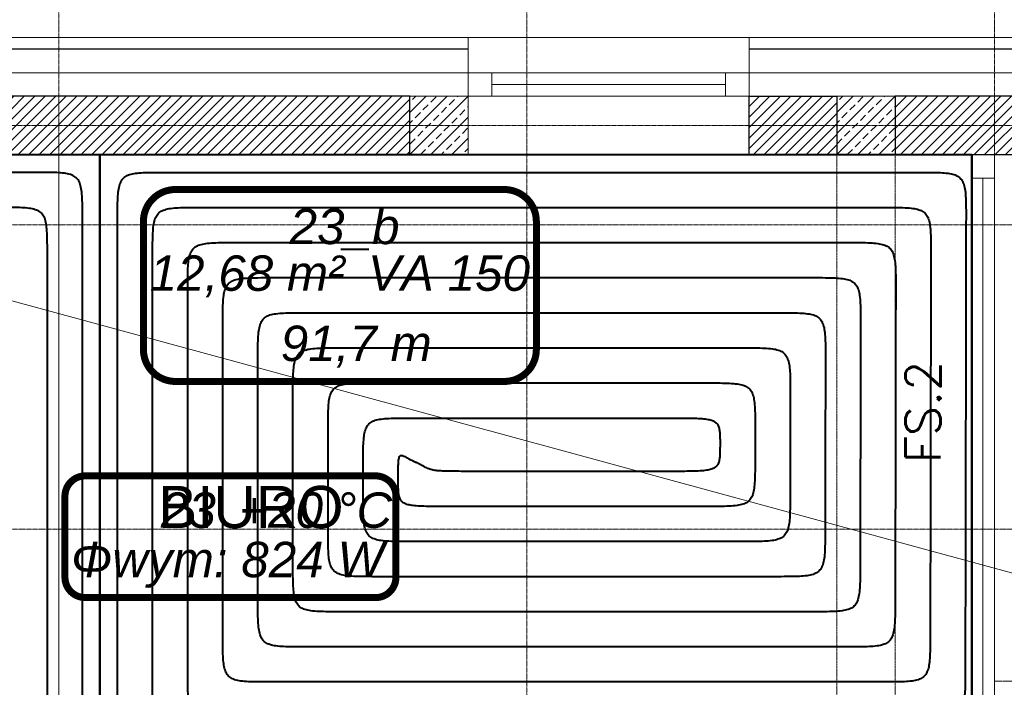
# Model space of a CAD drawing. Header units: millimetres. Extents: x 49908 to 79848, y -11883 to -3092.
# Tile 114 of 222: x 68274 to 68695, y -4494 to -4209. Entities that reach past the tile are written whole.
import ezdxf
from ezdxf.enums import TextEntityAlignment as Align
from ezdxf.lldxf.tags import DXFTag

# ---------------------------------------------------------------- set-up
doc = ezdxf.new("R2010")
doc.units = ezdxf.units.MM
for name, pattern in [('0.5_0.5', [10, 5, -5]), ('DASHDOT', [1, 0.5, -0.25, 0, -0.25]), ('DASHED', [19.05, 12.7, -6.35])]:
    doc.linetypes.add(name, pattern=pattern)
doc.layers.get('0').update_dxf_attribs({"color": 9, "lineweight": 9})
for name, color, linetype, lineweight in [('A - STOLARKA - ZESTAWIENIE', 9, 'Continuous', 9), ('A stolarka', 9, 'Continuous', 9), ('A wyp ruchome', 9, 'Continuous', 9), ('A_HATCH', 9, 'Continuous', 9), ('A_IZOLACJA', 9, 'ZIGZAG', 9), ('A_KONSTRUKCJA', 9, 'Continuous', 25), ('A_MUROWANE', 9, 'Continuous', 25), ('A_OSIE', 9, 'DASHDOT', 9), ('A_PRZERYW', 9, 'DASHED', 9), ('\x9dciany', 9, 'Continuous', 9)]:
    doc.layers.add(name, color=color, linetype=linetype, lineweight=lineweight)
doc.layers.add('IS_Ogrzewanie_płaszczyznowe', color=7, linetype='SOLID', true_color=0xac00e6)
doc.layers.add('IS_Ogrzewanie_płaszczyznowe_-_opis', color=7, linetype='SOLID', true_color=0xf000f0)
doc.layers.add('IS_Rys.pętli_o.p._Powrót', color=7, linetype='DASH', lineweight=13, true_color=0x4c9a5f)
doc.layers.add('IS_Rys.pętli_o.p._Zasilanie', color=7, linetype='SOLID', lineweight=13, true_color=0xff8c1a)
doc.layers.add('IS_Text_Konstrukcji', color=7, linetype='Continuous')
doc.styles.add('Arial CE', font='arial.ttf')
doc.styles.add('ROMANS', font='romanpl.shx', dxfattribs={"bigfont": 'romanbigpl.shx'})
tags = doc.linetypes.add('DASH', pattern=[15, 10, -5]).pattern_tags.tags
tags[6:7] = [DXFTag(74, 4), DXFTag(75, 0), DXFTag(340, '0'), DXFTag(46, 0.0), DXFTag(50, 0.0), DXFTag(44, 0.0), DXFTag(45, 0.0)]
tags[4:5] = [DXFTag(74, 4), DXFTag(75, 0), DXFTag(340, '0'), DXFTag(46, 0.0), DXFTag(50, 0.0), DXFTag(44, 0.0), DXFTag(45, 0.0)]
tags = doc.linetypes.add('SOLID', pattern=[10, 10, 0]).pattern_tags.tags
tags[6:7] = [DXFTag(74, 4), DXFTag(75, 0), DXFTag(340, '0'), DXFTag(46, 0.0), DXFTag(50, 0.0), DXFTag(44, 0.0), DXFTag(45, 0.0)]
tags[4:5] = [DXFTag(74, 4), DXFTag(75, 0), DXFTag(340, '0'), DXFTag(46, 0.0), DXFTag(50, 0.0), DXFTag(44, 0.0), DXFTag(45, 0.0)]
doc.linetypes.add('ZIGZAG', pattern='A,0.00254,-5.08,[131,ltypeshp.shx,S=5.08,R=0,X=-5.08,Y=0],-10.16,[131,ltypeshp.shx,S=5.08,R=180,X=5.08,Y=0],-5.08', length=20.32254)
pattern_1 = [(45, (16000, 0), (-2.24506403, 2.24506403), [])]

msp = doc.modelspace()

# ---------------------------------------------------------------- hatches: boundary and pattern name
at = {"lineweight": 5, "ltscale": 0.25}
h = msp.add_hatch(dxfattribs=at)
h.set_pattern_fill('ANSI33', color=256, style=0)
h.set_pattern_definition([(45, (68440.4694, -4266.6265), (-4.4901, 4.4901), []), (45, (68444.9595, -4266.6265), (-4.4901, 4.4901), [3.175, -1.5875])])
h.paths.add_polyline_path([(68440.47, -4241.63), (68440.47, -4266.63), (68465.47, -4266.63), (68465.47, -4241.63)])
h = msp.add_hatch(dxfattribs=at)
h.set_pattern_fill('ANSI33', color=256, style=0)
h.set_pattern_definition([(45, (68622.9694, -4266.6265), (-4.4901, 4.4901), []), (45, (68627.4595, -4266.6265), (-4.4901, 4.4901), [3.175, -1.5875])])
h.paths.add_polyline_path([(68622.97, -4241.63), (68622.97, -4266.63), (68647.97, -4266.63), (68647.97, -4241.63)])
at = {"layer": 'A_HATCH', "transparency": 33554687}
h = msp.add_hatch(dxfattribs=at)
h.set_pattern_fill('ANSI31', color=256, angle=360)
h.set_pattern_definition(pattern_1)
h.paths.add_polyline_path([(67730.47, -4266.63), (67865.47, -4266.63), (67865.47, -4241.63), (67705.47, -4241.63), (67705.47, -4486.63), (67730.47, -4486.63)])
h.paths.add_polyline_path([(68440.47, -4241.63), (67985.47, -4241.63), (67985.47, -4266.63), (68440.47, -4266.63)])
h.paths.add_polyline_path([(68835.47, -4266.63), (68835.47, -4241.63), (68647.97, -4241.63), (68647.97, -4266.63)])
h = msp.add_hatch(dxfattribs=at)
h.set_pattern_fill('ANSI31', color=256, angle=360)
h.set_pattern_definition(pattern_1)
h.paths.add_polyline_path([(68622.97, -4241.59), (68585.47, -4241.63), (68585.47, -4266.69), (68622.97, -4266.66)])

# ---------------------------------------------------------------- linework, layer by layer
for points in [[(68440.47, -4241.63), (68440.47, -4266.63), (68465.47, -4266.63), (68465.47, -4241.63)], [(68622.97, -4241.63), (68622.97, -4266.63), (68647.97, -4266.63), (68647.97, -4241.63)]]:
    msp.add_lwpolyline(points, close=True)
at = {"ltscale": 0.5}
msp.add_lwpolyline([(68585.47, -4266.63), (68465.47, -4266.63)], dxfattribs=at)
at = {"layer": 'A stolarka'}
for p, q in [((68465.47, -4231.63), (68585.47, -4231.63)), ((68475.47, -4236.63), (68575.47, -4236.63)), ((68465.47, -4241.63), (68585.47, -4241.63)), ((68680.47, -4506.63), (68680.47, -4266.63)), ((68690.47, -4506.63), (68690.47, -4266.63)), ((68685.47, -4506.63), (68685.47, -4276.63))]:
    msp.add_line(p, q, dxfattribs=at)
for points in [[(68475.47, -4241.63), (68475.47, -4231.63), (68465.47, -4231.63), (68465.47, -4241.63), (68475.47, -4241.63)], [(68585.47, -4241.63), (68585.47, -4231.63), (68575.47, -4231.63), (68575.47, -4241.63), (68585.47, -4241.63)], [(68690.47, -4276.63), (68690.47, -4266.63), (68680.47, -4266.63), (68680.47, -4276.63), (68690.47, -4276.63)]]:
    msp.add_lwpolyline(points, dxfattribs=at)
at = {"layer": 'A wyp ruchome', "linetype": '0.5_0.5', "ltscale": 0.03}
msp.add_line((69050.47, -4491.63), (68690.47, -4491.63), dxfattribs=at)
at = {"layer": 'A_IZOLACJA', "ltscale": 0.015}
for points in [[(68465.47, -4231.63), (67985.47, -4231.63)], [(69085.47, -4306.63), (69085.47, -4231.63), (68585.47, -4231.63)]]:
    msp.add_lwpolyline(points, dxfattribs=at)
at = {"layer": 'A_KONSTRUKCJA'}
for points in [[(68465.47, -4221.63), (67985.47, -4221.63)], [(69095.47, -4306.63), (69095.47, -4221.63), (68585.47, -4221.63)]]:
    msp.add_lwpolyline(points, dxfattribs=at)
at = {"layer": 'A_MUROWANE'}
msp.add_lwpolyline([(67985.47, -4241.63), (67985.47, -4266.63), (68440.47, -4266.63), (68440.47, -4241.63), (67985.47, -4241.63)], dxfattribs=at)
for points in [[(68622.97, -4266.69), (68585.47, -4266.69), (68585.47, -4241.63), (68622.97, -4241.63)], [(68647.97, -4266.63), (68835.47, -4266.63), (68835.47, -4241.63), (68647.97, -4241.63)]]:
    msp.add_lwpolyline(points, close=True, dxfattribs=at)
at = {"layer": 'A_OSIE', "ltscale": 0.3, "transparency": 33554559}
for p, q in [((68290.47, -7140.05), (68290.47, -3902.99)), ((68490.47, -7140.05), (68490.47, -3902.99)), ((68690.47, -7140.05), (68690.47, -3902.99)), ((67440.85, -4254.13), (70342.57, -4254.13)), ((70341.81, -4296.63), (67440.85, -4296.63)), ((70341.81, -4426.63), (67440.85, -4426.63))]:
    msp.add_line(p, q, dxfattribs=at)
at = {"layer": 'A_PRZERYW', "ltscale": 0.01}
for points in [[(68622.97, -4266.63), (68622.97, -4606.63)], [(68647.97, -4266.63), (68647.97, -4606.63)]]:
    msp.add_lwpolyline(points, dxfattribs=at)
at = {"layer": 'IS_Ogrzewanie_płaszczyznowe', "lineweight": 40}
for p, q in [((68308, -4266.7), (68042.42, -4266.7)), ((68308, -4266.7), (68308, -4606.65)), ((68680.94, -4266.7), (68308, -4266.7)), ((68308, -4606.65), (68308, -4266.7)), ((68680.94, -4606.65), (68680.94, -4266.7))]:
    msp.add_line(p, q, dxfattribs=at)
at = {"layer": 'IS_Ogrzewanie_płaszczyznowe_-_opis'}
msp.add_lwpolyline([(68340.23, -4363.55, 3, 3, 0), (68480.9, -4363.55, 3, 3, 0.414214), (68494.56, -4349.88, 3, 3, 0), (68494.56, -4295.21, 3, 3, 0.414214), (68480.9, -4281.55, 3, 3, 0), (68340.23, -4281.55, 3, 3, 0.414214), (68326.56, -4295.21, 3, 3, 0), (68326.56, -4349.88, 3, 3, 0.414214), (68340.23, -4363.55, 3, 3, 0)], format="xyseb", dxfattribs=at)
at = {"layer": 'IS_Rys.pętli_o.p._Powrót', "lineweight": 40}
for points, knots in [([(68280.5, -4274.2), (68278.87, -4274.2), (68272.75, -4274.2), (68259.94, -4274.2), (68240.48, -4274.2), (68216.27, -4274.2), (68189.22, -4274.2), (68161.21, -4274.2), (68134.16, -4274.2), (68109.95, -4274.2), (68090.49, -4274.2), (68077.68, -4274.2), (68071.56, -4274.2), (68069.92, -4274.2)], [0, 0, 0, 0, 0.049046, 0.183527, 0.384457, 0.632852, 0.909724, 1.19609, 1.472962, 1.721357, 1.922287, 2.056768, 2.105814, 2.105814, 2.105814, 2.105814]), ([(68300.5, -4294.2), (68300.5, -4292.54), (68300.51, -4289.52), (68300.43, -4285.42), (68300.19, -4282.11), (68299.68, -4279.48), (68298.77, -4277.42), (68297.28, -4275.94), (68295.22, -4275.02), (68292.6, -4274.52), (68289.29, -4274.27), (68285.18, -4274.2), (68282.16, -4274.2), (68280.5, -4274.2)], [0, 0, 0, 0, 0.0497373, 0.0904721, 0.1232039, 0.1491998, 0.1703704, 0.1897083, 0.2108788, 0.2368747, 0.2696065, 0.3103414, 0.3600787, 0.3600787, 0.3600787, 0.3600787]), ([(68330.5, -4309.2), (68330.5, -4307.54), (68330.5, -4304.52), (68330.58, -4300.42), (68330.82, -4297.11), (68331.33, -4294.48), (68332.24, -4292.42), (68333.73, -4290.94), (68335.79, -4290.02), (68338.41, -4289.52), (68341.72, -4289.27), (68345.83, -4289.2), (68348.85, -4289.2), (68350.5, -4289.2)], [0, 0, 0, 0, 0.0497373, 0.0904721, 0.1232039, 0.1491998, 0.1703704, 0.1897083, 0.2108788, 0.2368747, 0.2696065, 0.3103414, 0.3600787, 0.3600787, 0.3600787, 0.3600787]), ([(68350.5, -4289.2), (68352.78, -4289.2), (68361.28, -4289.2), (68379.1, -4289.2), (68406.15, -4289.2), (68439.8, -4289.2), (68477.41, -4289.2), (68516.34, -4289.2), (68553.95, -4289.2), (68587.6, -4289.2), (68614.65, -4289.2), (68632.47, -4289.2), (68640.97, -4289.2), (68643.25, -4289.2)], [0, 0, 0, 0, 0.068181, 0.255131, 0.534455, 0.879761, 1.264656, 1.662748, 2.047644, 2.39295, 2.672274, 2.859223, 2.927405, 2.927405, 2.927405, 2.927405]), ([(68643.25, -4289.2), (68644.9, -4289.2), (68647.92, -4289.2), (68652.03, -4289.27), (68655.33, -4289.52), (68657.96, -4290.02), (68660.01, -4290.94), (68661.5, -4292.42), (68662.41, -4294.48), (68662.91, -4297.11), (68663.15, -4300.42), (68663.22, -4304.52), (68663.21, -4307.54), (68663.21, -4309.2)], [0, 0, 0, 0, 0.049737, 0.0904701, 0.1231971, 0.1491839, 0.1703405, 0.189662, 0.2108187, 0.2368054, 0.2695325, 0.3102655, 0.3600025, 0.3600025, 0.3600025, 0.3600025]), ([(68300.5, -4531.97), (68300.5, -4530.12), (68300.5, -4523.22), (68300.5, -4508.75), (68300.5, -4486.77), (68300.5, -4459.44), (68300.5, -4428.89), (68300.5, -4397.27), (68300.5, -4366.73), (68300.5, -4339.39), (68300.5, -4317.42), (68300.5, -4302.95), (68300.5, -4296.04), (68300.5, -4294.2)], [0, 0, 0, 0, 0.055379, 0.207224, 0.434098, 0.714564, 1.027186, 1.350527, 1.663148, 1.943615, 2.170489, 2.322334, 2.377713, 2.377713, 2.377713, 2.377713]), ([(68330.5, -4501.97), (68330.5, -4500.47), (68330.5, -4494.87), (68330.5, -4483.14), (68330.5, -4465.33), (68330.5, -4443.17), (68330.5, -4418.4), (68330.5, -4392.77), (68330.5, -4368), (68330.5, -4345.84), (68330.5, -4328.03), (68330.5, -4316.29), (68330.5, -4310.69), (68330.5, -4309.2)], [0, 0, 0, 0, 0.044898, 0.168005, 0.351942, 0.579328, 0.832783, 1.094929, 1.348385, 1.575771, 1.759708, 1.882815, 1.927713, 1.927713, 1.927713, 1.927713]), ([(68663.21, -4309.2), (68663.21, -4310.46), (68663.2, -4315.19), (68663.18, -4325.1), (68663.16, -4340.14), (68663.13, -4358.85), (68663.09, -4379.76), (68663.06, -4401.41), (68663.02, -4422.32), (68662.99, -4441.03), (68662.96, -4456.07), (68662.95, -4465.98), (68662.94, -4470.71), (68662.94, -4471.97)], [0, 0, 0, 0, 0.037911, 0.14186, 0.297171, 0.489171, 0.703183, 0.924533, 1.138545, 1.330544, 1.485856, 1.589805, 1.627716, 1.627716, 1.627716, 1.627716]), ([(68360.5, -4339.2), (68360.5, -4337.54), (68360.5, -4334.52), (68360.58, -4330.42), (68360.82, -4327.11), (68361.33, -4324.48), (68362.24, -4322.42), (68363.73, -4320.94), (68365.79, -4320.02), (68368.41, -4319.52), (68371.72, -4319.27), (68375.83, -4319.2), (68378.85, -4319.2), (68380.5, -4319.2)], [0, 0, 0, 0, 0.0497373, 0.0904721, 0.1232039, 0.1491998, 0.1703704, 0.1897083, 0.2108788, 0.2368747, 0.2696065, 0.3103414, 0.3600787, 0.3600787, 0.3600787, 0.3600787]), ([(68380.5, -4319.2), (68382.31, -4319.2), (68389.07, -4319.2), (68403.23, -4319.2), (68424.74, -4319.2), (68451.48, -4319.2), (68481.38, -4319.2), (68512.32, -4319.2), (68542.22, -4319.2), (68568.96, -4319.2), (68590.47, -4319.2), (68604.63, -4319.2), (68611.39, -4319.2), (68613.19, -4319.2)], [0, 0, 0, 0, 0.054195, 0.202795, 0.424821, 0.699293, 1.005234, 1.321664, 1.627605, 1.902078, 2.124104, 2.272703, 2.326899, 2.326899, 2.326899, 2.326899]), ([(68613.19, -4319.2), (68614.85, -4319.2), (68617.87, -4319.2), (68621.97, -4319.27), (68625.28, -4319.52), (68627.91, -4320.02), (68629.96, -4320.94), (68631.45, -4322.42), (68632.36, -4324.48), (68632.86, -4327.11), (68633.1, -4330.42), (68633.17, -4334.52), (68633.16, -4337.54), (68633.16, -4339.2)], [0, 0, 0, 0, 0.049737, 0.0904701, 0.1231971, 0.1491839, 0.1703405, 0.189662, 0.2108187, 0.2368054, 0.2695325, 0.3102655, 0.3600025, 0.3600025, 0.3600025, 0.3600025]), ([(68360.5, -4471.97), (68360.5, -4470.94), (68360.5, -4467.08), (68360.5, -4459), (68360.5, -4446.73), (68360.5, -4431.47), (68360.5, -4414.41), (68360.5, -4396.75), (68360.5, -4379.7), (68360.5, -4364.43), (68360.5, -4352.17), (68360.5, -4344.09), (68360.5, -4340.23), (68360.5, -4339.2)], [0, 0, 0, 0, 0.030923, 0.115714, 0.2424, 0.399012, 0.57358, 0.754133, 0.928701, 1.085313, 1.211999, 1.296789, 1.327713, 1.327713, 1.327713, 1.327713]), ([(68633.16, -4339.2), (68633.16, -4340), (68633.15, -4342.98), (68633.14, -4349.24), (68633.13, -4358.73), (68633.11, -4370.55), (68633.09, -4383.75), (68633.06, -4397.42), (68633.04, -4410.62), (68633.02, -4422.43), (68633, -4431.93), (68632.99, -4438.19), (68632.99, -4441.17), (68632.99, -4441.97)], [0, 0, 0, 0, 0.023936, 0.089568, 0.187629, 0.308855, 0.443979, 0.583736, 0.71886, 0.840085, 0.938147, 1.003779, 1.027715, 1.027715, 1.027715, 1.027715]), ([(68390.5, -4369.2), (68390.5, -4367.54), (68390.5, -4364.52), (68390.58, -4360.42), (68390.82, -4357.11), (68391.33, -4354.48), (68392.24, -4352.42), (68393.73, -4350.94), (68395.79, -4350.02), (68398.41, -4349.52), (68401.72, -4349.27), (68405.83, -4349.2), (68408.85, -4349.2), (68410.5, -4349.2)], [0, 0, 0, 0, 0.0497373, 0.0904721, 0.1232039, 0.1491998, 0.1703704, 0.1897083, 0.2108788, 0.2368747, 0.2696065, 0.3103414, 0.3600787, 0.3600787, 0.3600787, 0.3600787]), ([(68410.5, -4349.2), (68411.85, -4349.2), (68416.86, -4349.2), (68427.37, -4349.2), (68443.32, -4349.2), (68463.17, -4349.2), (68485.35, -4349.2), (68508.3, -4349.2), (68530.48, -4349.2), (68550.33, -4349.2), (68566.28, -4349.2), (68576.79, -4349.2), (68581.8, -4349.2), (68583.14, -4349.2)], [0, 0, 0, 0, 0.040209, 0.150459, 0.315187, 0.518826, 0.745812, 0.980581, 1.207567, 1.411206, 1.575933, 1.686184, 1.726393, 1.726393, 1.726393, 1.726393]), ([(68583.14, -4349.2), (68584.8, -4349.2), (68587.82, -4349.2), (68591.92, -4349.27), (68595.23, -4349.52), (68597.86, -4350.02), (68599.91, -4350.94), (68601.4, -4352.42), (68602.31, -4354.48), (68602.81, -4357.11), (68603.05, -4360.42), (68603.12, -4364.52), (68603.11, -4367.54), (68603.11, -4369.2)], [0, 0, 0, 0, 0.049737, 0.0904701, 0.1231971, 0.1491839, 0.1703405, 0.189662, 0.2108187, 0.2368054, 0.2695325, 0.3102655, 0.3600025, 0.3600025, 0.3600025, 0.3600025]), ([(68390.5, -4441.97), (68390.5, -4441.4), (68390.5, -4439.29), (68390.5, -4434.86), (68390.5, -4428.14), (68390.5, -4419.77), (68390.5, -4410.42), (68390.5, -4400.74), (68390.5, -4391.4), (68390.5, -4383.03), (68390.5, -4376.31), (68390.5, -4371.88), (68390.5, -4369.76), (68390.5, -4369.2)], [0, 0, 0, 0, 0.016949, 0.063422, 0.1328582, 0.2186965, 0.3143763, 0.4133365, 0.5090162, 0.5948546, 0.6642908, 0.7107638, 0.7277128, 0.7277128, 0.7277128, 0.7277128]), ([(68603.11, -4369.2), (68603.11, -4369.53), (68603.11, -4370.77), (68603.1, -4373.37), (68603.1, -4377.33), (68603.09, -4382.24), (68603.08, -4387.74), (68603.07, -4393.43), (68603.06, -4398.92), (68603.05, -4403.84), (68603.05, -4407.79), (68603.04, -4410.39), (68603.04, -4411.64), (68603.04, -4411.97)], [0, 0, 0, 0, 0.0099618, 0.0372763, 0.0780875, 0.1285391, 0.184775, 0.2429389, 0.2991748, 0.3496264, 0.3904376, 0.4177521, 0.4277139, 0.4277139, 0.4277139, 0.4277139]), ([(68420.5, -4399.2), (68420.5, -4397.54), (68420.5, -4394.52), (68420.58, -4390.42), (68420.82, -4387.11), (68421.33, -4384.48), (68422.24, -4382.42), (68423.73, -4380.94), (68425.79, -4380.02), (68428.41, -4379.52), (68431.72, -4379.27), (68435.83, -4379.2), (68438.85, -4379.2), (68440.5, -4379.2)], [0, 0, 0, 0, 0.0497373, 0.0904721, 0.1232039, 0.1491998, 0.1703704, 0.1897083, 0.2108788, 0.2368747, 0.2696065, 0.3103414, 0.3600787, 0.3600787, 0.3600787, 0.3600787]), ([(68440.5, -4379.2), (68441.38, -4379.2), (68444.65, -4379.2), (68451.5, -4379.2), (68461.91, -4379.2), (68474.85, -4379.2), (68489.31, -4379.2), (68504.29, -4379.2), (68518.75, -4379.2), (68531.69, -4379.2), (68542.1, -4379.2), (68548.95, -4379.2), (68552.22, -4379.2), (68553.09, -4379.2)], [0, 0, 0, 0, 0.026223, 0.098124, 0.205553, 0.338358, 0.48639, 0.639497, 0.787528, 0.920334, 1.027763, 1.099664, 1.125887, 1.125887, 1.125887, 1.125887]), ([(68553.09, -4379.2), (68554.75, -4379.2), (68557.77, -4379.2), (68561.87, -4379.24), (68565.17, -4379.38), (68567.76, -4379.66), (68569.74, -4380.15), (68571.23, -4380.94), (68572.23, -4382.13), (68572.76, -4383.67), (68573.01, -4385.58), (68573.08, -4387.92), (68573.08, -4389.64), (68573.07, -4390.58)], [0, 0, 0, 0, 0.049737, 0.0904616, 0.1231064, 0.1486921, 0.1684675, 0.1841905, 0.1983928, 0.2138729, 0.232649, 0.255853, 0.2841676, 0.2841676, 0.2841676, 0.2841676]), ([(68573.07, -4390.58), (68573.07, -4391.53), (68573.07, -4393.24), (68572.99, -4395.59), (68572.74, -4397.49), (68572.2, -4399.04), (68571.2, -4400.23), (68569.71, -4401.02), (68567.72, -4401.5), (68565.13, -4401.79), (68561.83, -4401.93), (68557.73, -4401.97), (68554.71, -4401.97), (68553.06, -4401.97)], [0, 0, 0, 0, 0.0283151, 0.0515226, 0.0703083, 0.0858059, 0.1000317, 0.1157776, 0.13557, 0.1611662, 0.1938165, 0.2345431, 0.2842804, 0.2842804, 0.2842804, 0.2842804]), ([(68446.75, -4400.03), (68446.73, -4400.01), (68446.62, -4399.95), (68446.39, -4399.84), (68446.04, -4399.66), (68445.61, -4399.43), (68445.13, -4399.18), (68444.63, -4398.93), (68444.15, -4398.68), (68443.72, -4398.45), (68443.37, -4398.27), (68443.14, -4398.15), (68443.03, -4398.1), (68443, -4398.08)], [0, 0, 0, 0, 0.00098366, 0.00368079, 0.00771063, 0.01269239, 0.01824531, 0.02398862, 0.02954154, 0.0345233, 0.03855313, 0.04125027, 0.04223393, 0.04223393, 0.04223393, 0.04223393]), ([(68420.5, -4411.97), (68420.5, -4411.87), (68420.5, -4411.5), (68420.5, -4410.72), (68420.5, -4409.54), (68420.5, -4408.07), (68420.5, -4406.43), (68420.5, -4404.73), (68420.5, -4403.09), (68420.5, -4401.63), (68420.5, -4400.44), (68420.5, -4399.67), (68420.5, -4399.3), (68420.5, -4399.2)], [0, 0, 0, 0, 0.0029745, 0.0111305, 0.0233165, 0.038381, 0.0551727, 0.0725401, 0.0893318, 0.1043963, 0.1165823, 0.1247382, 0.1277128, 0.1277128, 0.1277128, 0.1277128]), ([(68470.5, -4401.97), (68468.85, -4401.97), (68465.82, -4401.97), (68461.7, -4401.96), (68458.35, -4401.94), (68455.67, -4401.89), (68453.55, -4401.81), (68451.89, -4401.68), (68450.57, -4401.5), (68449.5, -4401.25), (68448.56, -4400.92), (68447.67, -4400.5), (68447.07, -4400.19), (68446.75, -4400.03)], [0, 0, 0, 0, 0.0497652, 0.0906838, 0.1238274, 0.1502698, 0.1710908, 0.1873829, 0.2002612, 0.2108731, 0.2203848, 0.2299301, 0.2405667, 0.2405667, 0.2405667, 0.2405667]), ([(68553.06, -4401.97), (68552.41, -4401.97), (68550.02, -4401.97), (68544.99, -4401.97), (68537.36, -4401.97), (68527.87, -4401.97), (68517.27, -4401.97), (68506.29, -4401.97), (68495.69, -4401.97), (68486.2, -4401.97), (68478.57, -4401.97), (68473.54, -4401.97), (68471.15, -4401.97), (68470.5, -4401.97)], [0, 0, 0, 0, 0.0192266, 0.0719446, 0.1507116, 0.248085, 0.3566221, 0.4688806, 0.5774178, 0.6747911, 0.7535581, 0.8062761, 0.8255027, 0.8255027, 0.8255027, 0.8255027]), ([(68440.5, -4431.97), (68438.85, -4431.97), (68435.83, -4431.97), (68431.72, -4431.9), (68428.41, -4431.65), (68425.79, -4431.14), (68423.73, -4430.23), (68422.24, -4428.74), (68421.33, -4426.68), (68420.82, -4424.06), (68420.58, -4420.75), (68420.5, -4416.64), (68420.5, -4413.63), (68420.5, -4411.97)], [0, 0, 0, 0, 0.0497373, 0.0904721, 0.1232039, 0.1491998, 0.1703704, 0.1897083, 0.2108788, 0.2368747, 0.2696065, 0.3103414, 0.3600787, 0.3600787, 0.3600787, 0.3600787]), ([(68603.04, -4411.97), (68603.04, -4413.63), (68603.03, -4416.64), (68602.95, -4420.75), (68602.7, -4424.06), (68602.19, -4426.68), (68601.27, -4428.74), (68599.78, -4430.23), (68597.72, -4431.14), (68595.1, -4431.65), (68591.79, -4431.9), (68587.68, -4431.97), (68584.66, -4431.97), (68583, -4431.97)], [0, 0, 0, 0, 0.0497375, 0.0904741, 0.1232107, 0.1492158, 0.1704003, 0.1897544, 0.2109389, 0.236944, 0.2696806, 0.3104172, 0.3601547, 0.3601547, 0.3601547, 0.3601547]), ([(68583, -4431.97), (68581.9, -4431.97), (68577.76, -4431.97), (68569.09, -4431.97), (68555.92, -4431.97), (68539.54, -4431.97), (68521.23, -4431.97), (68502.28, -4431.97), (68483.97, -4431.97), (68467.59, -4431.97), (68454.42, -4431.97), (68445.75, -4431.97), (68441.61, -4431.97), (68440.5, -4431.97)], [0, 0, 0, 0, 0.033189, 0.124192, 0.260161, 0.428249, 0.615607, 0.80939, 0.996749, 1.164836, 1.300805, 1.391808, 1.424997, 1.424997, 1.424997, 1.424997]), ([(68410.5, -4461.97), (68408.85, -4461.97), (68405.83, -4461.97), (68401.72, -4461.9), (68398.41, -4461.65), (68395.79, -4461.14), (68393.73, -4460.23), (68392.24, -4458.74), (68391.33, -4456.68), (68390.82, -4454.06), (68390.58, -4450.75), (68390.5, -4446.64), (68390.5, -4443.63), (68390.5, -4441.97)], [0, 0, 0, 0, 0.0497373, 0.0904721, 0.1232039, 0.1491998, 0.1703704, 0.1897083, 0.2108788, 0.2368747, 0.2696065, 0.3103414, 0.3600787, 0.3600787, 0.3600787, 0.3600787]), ([(68632.99, -4441.97), (68632.98, -4443.63), (68632.98, -4446.64), (68632.9, -4450.75), (68632.65, -4454.06), (68632.14, -4456.68), (68631.22, -4458.74), (68629.73, -4460.23), (68627.67, -4461.14), (68625.05, -4461.65), (68621.73, -4461.9), (68617.63, -4461.97), (68614.61, -4461.97), (68612.95, -4461.97)], [0, 0, 0, 0, 0.0497375, 0.0904741, 0.1232107, 0.1492158, 0.1704003, 0.1897544, 0.2109389, 0.236944, 0.2696806, 0.3104172, 0.3601547, 0.3601547, 0.3601547, 0.3601547]), ([(68612.95, -4461.97), (68611.38, -4461.97), (68605.5, -4461.97), (68593.18, -4461.97), (68574.47, -4461.97), (68551.2, -4461.97), (68525.19, -4461.97), (68498.27, -4461.97), (68472.26, -4461.97), (68448.99, -4461.97), (68430.28, -4461.97), (68417.96, -4461.97), (68412.08, -4461.97), (68410.5, -4461.97)], [0, 0, 0, 0, 0.047152, 0.17644, 0.369611, 0.608412, 0.874593, 1.149899, 1.41608, 1.654882, 1.848053, 1.97734, 2.024492, 2.024492, 2.024492, 2.024492]), ([(68380.5, -4491.97), (68378.85, -4491.97), (68375.83, -4491.97), (68371.72, -4491.9), (68368.41, -4491.65), (68365.79, -4491.14), (68363.73, -4490.23), (68362.24, -4488.74), (68361.33, -4486.68), (68360.82, -4484.06), (68360.58, -4480.75), (68360.5, -4476.64), (68360.5, -4473.63), (68360.5, -4471.97)], [0, 0, 0, 0, 0.0497373, 0.0904721, 0.1232039, 0.1491998, 0.1703704, 0.1897083, 0.2108788, 0.2368747, 0.2696065, 0.3103414, 0.3600787, 0.3600787, 0.3600787, 0.3600787]), ([(68662.94, -4471.97), (68662.93, -4473.63), (68662.93, -4476.64), (68662.85, -4480.75), (68662.6, -4484.06), (68662.09, -4486.68), (68661.17, -4488.74), (68659.68, -4490.23), (68657.62, -4491.14), (68654.99, -4491.65), (68651.68, -4491.9), (68647.58, -4491.97), (68644.56, -4491.97), (68642.9, -4491.97)], [0, 0, 0, 0, 0.0497375, 0.0904741, 0.1232107, 0.1492158, 0.1704003, 0.1897544, 0.2109389, 0.236944, 0.2696806, 0.3104172, 0.3601547, 0.3601547, 0.3601547, 0.3601547]), ([(68642.9, -4491.97), (68640.87, -4491.97), (68633.24, -4491.97), (68617.27, -4491.97), (68593.03, -4491.97), (68562.86, -4491.97), (68529.15, -4491.97), (68494.26, -4491.97), (68460.55, -4491.97), (68430.38, -4491.97), (68406.13, -4491.97), (68390.16, -4491.97), (68382.54, -4491.97), (68380.5, -4491.97)], [0, 0, 0, 0, 0.061115, 0.228687, 0.47906, 0.788576, 1.133578, 1.490409, 1.835411, 2.144927, 2.3953, 2.562872, 2.623987, 2.623987, 2.623987, 2.623987])]:
    msp.add_open_spline(points, degree=3, knots=knots, dxfattribs=at)
at = {"layer": 'IS_Rys.pętli_o.p._Zasilanie', "lineweight": 40}
for points, knots in [([(68315.5, -4294.2), (68315.5, -4292.54), (68315.5, -4289.52), (68315.58, -4285.42), (68315.82, -4282.11), (68316.33, -4279.48), (68317.24, -4277.42), (68318.73, -4275.94), (68320.79, -4275.02), (68323.41, -4274.52), (68326.72, -4274.27), (68330.83, -4274.2), (68333.85, -4274.2), (68335.5, -4274.2)], [0, 0, 0, 0, 0.0497373, 0.0904721, 0.1232039, 0.1491998, 0.1703704, 0.1897083, 0.2108788, 0.2368747, 0.2696065, 0.3103414, 0.3600787, 0.3600787, 0.3600787, 0.3600787]), ([(68335.5, -4274.2), (68338.01, -4274.2), (68347.39, -4274.2), (68367.03, -4274.2), (68396.86, -4274.2), (68433.96, -4274.2), (68475.43, -4274.2), (68518.35, -4274.2), (68559.82, -4274.2), (68596.92, -4274.2), (68626.75, -4274.2), (68646.39, -4274.2), (68655.76, -4274.2), (68658.27, -4274.2)], [0, 0, 0, 0, 0.075175, 0.281299, 0.589272, 0.969995, 1.394368, 1.83329, 2.257663, 2.638386, 2.946359, 3.152483, 3.227658, 3.227658, 3.227658, 3.227658]), ([(68658.27, -4274.2), (68659.93, -4274.2), (68662.94, -4274.2), (68667.05, -4274.27), (68670.36, -4274.52), (68672.98, -4275.02), (68675.04, -4275.94), (68676.53, -4277.42), (68677.44, -4279.48), (68677.94, -4282.11), (68678.18, -4285.42), (68678.25, -4289.52), (68678.24, -4292.54), (68678.24, -4294.2)], [0, 0, 0, 0, 0.049737, 0.0904701, 0.1231971, 0.1491839, 0.1703405, 0.189662, 0.2108187, 0.2368054, 0.2695325, 0.3102655, 0.3600025, 0.3600025, 0.3600025, 0.3600025]), ([(68285.5, -4309.2), (68285.5, -4307.54), (68285.51, -4304.52), (68285.43, -4300.42), (68285.19, -4297.11), (68284.68, -4294.48), (68283.77, -4292.42), (68282.28, -4290.94), (68280.22, -4290.02), (68277.6, -4289.52), (68274.29, -4289.27), (68270.18, -4289.2), (68267.16, -4289.2), (68265.5, -4289.2)], [0, 0, 0, 0, 0.0497373, 0.0904721, 0.1232039, 0.1491998, 0.1703704, 0.1897083, 0.2108788, 0.2368747, 0.2696065, 0.3103414, 0.3600787, 0.3600787, 0.3600787, 0.3600787]), ([(68315.5, -4516.97), (68315.5, -4515.24), (68315.5, -4508.77), (68315.5, -4495.21), (68315.5, -4474.62), (68315.5, -4449.02), (68315.5, -4420.4), (68315.5, -4390.77), (68315.5, -4362.15), (68315.5, -4336.54), (68315.5, -4315.96), (68315.5, -4302.4), (68315.5, -4295.93), (68315.5, -4294.2)], [0, 0, 0, 0, 0.051885, 0.194151, 0.406712, 0.669485, 0.962385, 1.265327, 1.558227, 1.821, 2.033562, 2.175828, 2.227713, 2.227713, 2.227713, 2.227713]), ([(68678.24, -4294.2), (68678.23, -4295.69), (68678.22, -4301.29), (68678.21, -4313.03), (68678.18, -4330.84), (68678.14, -4353), (68678.1, -4377.77), (68678.05, -4403.4), (68678.01, -4428.17), (68677.97, -4450.33), (68677.94, -4468.14), (68677.92, -4479.87), (68677.91, -4485.47), (68677.91, -4486.97)], [0, 0, 0, 0, 0.044898, 0.168005, 0.351942, 0.579329, 0.832785, 1.094931, 1.348387, 1.575774, 1.759711, 1.882818, 1.927716, 1.927716, 1.927716, 1.927716]), ([(68345.5, -4324.2), (68345.5, -4322.54), (68345.5, -4319.52), (68345.58, -4315.42), (68345.82, -4312.11), (68346.33, -4309.48), (68347.24, -4307.42), (68348.73, -4305.94), (68350.79, -4305.02), (68353.41, -4304.52), (68356.72, -4304.27), (68360.83, -4304.2), (68363.85, -4304.2), (68365.5, -4304.2)], [0, 0, 0, 0, 0.0497373, 0.0904721, 0.1232039, 0.1491998, 0.1703704, 0.1897083, 0.2108788, 0.2368747, 0.2696065, 0.3103414, 0.3600787, 0.3600787, 0.3600787, 0.3600787]), ([(68365.5, -4304.2), (68367.54, -4304.2), (68375.18, -4304.2), (68391.16, -4304.2), (68415.44, -4304.2), (68445.64, -4304.2), (68479.39, -4304.2), (68514.33, -4304.2), (68548.08, -4304.2), (68578.28, -4304.2), (68602.56, -4304.2), (68618.55, -4304.2), (68626.18, -4304.2), (68628.22, -4304.2)], [0, 0, 0, 0, 0.061188, 0.228963, 0.479638, 0.789527, 1.134945, 1.492206, 1.837625, 2.147514, 2.398189, 2.565963, 2.627152, 2.627152, 2.627152, 2.627152]), ([(68628.22, -4304.2), (68629.88, -4304.2), (68632.89, -4304.2), (68637, -4304.27), (68640.31, -4304.52), (68642.93, -4305.02), (68644.99, -4305.94), (68646.48, -4307.42), (68647.39, -4309.48), (68647.89, -4312.11), (68648.13, -4315.42), (68648.2, -4319.52), (68648.19, -4322.54), (68648.19, -4324.2)], [0, 0, 0, 0, 0.049737, 0.0904701, 0.1231971, 0.1491839, 0.1703405, 0.189662, 0.2108187, 0.2368054, 0.2695325, 0.3102655, 0.3600025, 0.3600025, 0.3600025, 0.3600025]), ([(68285.5, -4547.11), (68285.5, -4545.26), (68285.5, -4538.35), (68285.5, -4523.87), (68285.5, -4501.88), (68285.5, -4474.54), (68285.5, -4443.97), (68285.5, -4412.33), (68285.5, -4381.77), (68285.5, -4354.42), (68285.5, -4332.43), (68285.5, -4317.96), (68285.5, -4311.04), (68285.5, -4309.2)], [0, 0, 0, 0, 0.055411, 0.207344, 0.43435, 0.714979, 1.027782, 1.35131, 1.664114, 1.944743, 2.171749, 2.323682, 2.379093, 2.379093, 2.379093, 2.379093]), ([(68345.5, -4486.97), (68345.5, -4485.71), (68345.5, -4480.98), (68345.5, -4471.07), (68345.5, -4456.03), (68345.5, -4437.32), (68345.5, -4416.41), (68345.5, -4394.76), (68345.5, -4373.85), (68345.5, -4355.14), (68345.5, -4340.1), (68345.5, -4330.19), (68345.5, -4325.46), (68345.5, -4324.2)], [0, 0, 0, 0, 0.037911, 0.141859, 0.297171, 0.48917, 0.703182, 0.924531, 1.138543, 1.330542, 1.485853, 1.589802, 1.627713, 1.627713, 1.627713, 1.627713]), ([(68648.19, -4324.2), (68648.18, -4325.23), (68648.18, -4329.09), (68648.16, -4337.17), (68648.14, -4349.43), (68648.12, -4364.7), (68648.09, -4381.75), (68648.06, -4399.41), (68648.03, -4416.47), (68648, -4431.73), (68647.98, -4444), (68647.97, -4452.08), (68647.96, -4455.94), (68647.96, -4456.97)], [0, 0, 0, 0, 0.030923, 0.115714, 0.2424, 0.399013, 0.573581, 0.754134, 0.928702, 1.085315, 1.212001, 1.296792, 1.327715, 1.327715, 1.327715, 1.327715]), ([(68375.5, -4354.2), (68375.5, -4352.54), (68375.5, -4349.52), (68375.58, -4345.42), (68375.82, -4342.11), (68376.33, -4339.48), (68377.24, -4337.42), (68378.73, -4335.94), (68380.79, -4335.02), (68383.41, -4334.52), (68386.72, -4334.27), (68390.83, -4334.2), (68393.85, -4334.2), (68395.5, -4334.2)], [0, 0, 0, 0, 0.0497373, 0.0904721, 0.1232039, 0.1491998, 0.1703704, 0.1897083, 0.2108788, 0.2368747, 0.2696065, 0.3103414, 0.3600787, 0.3600787, 0.3600787, 0.3600787]), ([(68395.5, -4334.2), (68397.08, -4334.2), (68402.97, -4334.2), (68415.3, -4334.2), (68434.03, -4334.2), (68457.32, -4334.2), (68483.36, -4334.2), (68510.31, -4334.2), (68536.35, -4334.2), (68559.65, -4334.2), (68578.37, -4334.2), (68590.71, -4334.2), (68596.6, -4334.2), (68598.17, -4334.2)], [0, 0, 0, 0, 0.047202, 0.176627, 0.370004, 0.60906, 0.875523, 1.151123, 1.417586, 1.656642, 1.850018, 1.979444, 2.026646, 2.026646, 2.026646, 2.026646]), ([(68598.17, -4334.2), (68599.83, -4334.2), (68602.84, -4334.2), (68606.95, -4334.27), (68610.26, -4334.52), (68612.88, -4335.02), (68614.94, -4335.94), (68616.43, -4337.42), (68617.34, -4339.48), (68617.84, -4342.11), (68618.08, -4345.42), (68618.15, -4349.52), (68618.14, -4352.54), (68618.14, -4354.2)], [0, 0, 0, 0, 0.049737, 0.0904701, 0.1231971, 0.1491839, 0.1703405, 0.189662, 0.2108187, 0.2368054, 0.2695325, 0.3102655, 0.3600025, 0.3600025, 0.3600025, 0.3600025]), ([(68375.5, -4456.97), (68375.5, -4456.17), (68375.5, -4453.19), (68375.5, -4446.93), (68375.5, -4437.43), (68375.5, -4425.62), (68375.5, -4412.42), (68375.5, -4398.75), (68375.5, -4385.55), (68375.5, -4373.73), (68375.5, -4364.24), (68375.5, -4357.98), (68375.5, -4355), (68375.5, -4354.2)], [0, 0, 0, 0, 0.023936, 0.089568, 0.187629, 0.308854, 0.443978, 0.583735, 0.718858, 0.840084, 0.938145, 1.003777, 1.027713, 1.027713, 1.027713, 1.027713]), ([(68618.14, -4354.2), (68618.13, -4354.76), (68618.13, -4356.88), (68618.12, -4361.31), (68618.11, -4368.03), (68618.1, -4376.4), (68618.08, -4385.74), (68618.07, -4395.42), (68618.05, -4404.77), (68618.04, -4413.14), (68618.02, -4419.86), (68618.02, -4424.29), (68618.01, -4426.4), (68618.01, -4426.97)], [0, 0, 0, 0, 0.016949, 0.0634221, 0.1328584, 0.218697, 0.314377, 0.4133374, 0.5090173, 0.5948559, 0.6642922, 0.7107653, 0.7277144, 0.7277144, 0.7277144, 0.7277144]), ([(68405.5, -4384.2), (68405.5, -4382.54), (68405.5, -4379.52), (68405.58, -4375.42), (68405.82, -4372.11), (68406.33, -4369.48), (68407.24, -4367.42), (68408.73, -4365.94), (68410.79, -4365.02), (68413.41, -4364.52), (68416.72, -4364.27), (68420.83, -4364.2), (68423.85, -4364.2), (68425.5, -4364.2)], [0, 0, 0, 0, 0.0497373, 0.0904721, 0.1232039, 0.1491998, 0.1703704, 0.1897083, 0.2108788, 0.2368747, 0.2696065, 0.3103414, 0.3600787, 0.3600787, 0.3600787, 0.3600787]), ([(68425.5, -4364.2), (68426.61, -4364.2), (68430.76, -4364.2), (68439.43, -4364.2), (68452.61, -4364.2), (68469.01, -4364.2), (68487.33, -4364.2), (68506.29, -4364.2), (68524.62, -4364.2), (68541.01, -4364.2), (68554.19, -4364.2), (68562.87, -4364.2), (68567.01, -4364.2), (68568.12, -4364.2)], [0, 0, 0, 0, 0.033216, 0.124292, 0.26037, 0.428592, 0.616101, 0.810039, 0.997548, 1.16577, 1.301848, 1.392924, 1.42614, 1.42614, 1.42614, 1.42614]), ([(68568.12, -4364.2), (68569.78, -4364.2), (68572.79, -4364.2), (68576.9, -4364.27), (68580.21, -4364.52), (68582.83, -4365.02), (68584.89, -4365.94), (68586.38, -4367.42), (68587.28, -4369.48), (68587.79, -4372.11), (68588.03, -4375.42), (68588.1, -4379.52), (68588.09, -4382.54), (68588.09, -4384.2)], [0, 0, 0, 0, 0.049737, 0.0904701, 0.1231971, 0.1491839, 0.1703405, 0.189662, 0.2108187, 0.2368054, 0.2695325, 0.3102655, 0.3600025, 0.3600025, 0.3600025, 0.3600025]), ([(68405.5, -4426.97), (68405.5, -4426.64), (68405.5, -4425.39), (68405.5, -4422.79), (68405.5, -4418.84), (68405.5, -4413.92), (68405.5, -4408.43), (68405.5, -4402.74), (68405.5, -4397.24), (68405.5, -4392.33), (68405.5, -4388.37), (68405.5, -4385.77), (68405.5, -4384.53), (68405.5, -4384.2)], [0, 0, 0, 0, 0.0099618, 0.0372762, 0.0780873, 0.1285388, 0.1847745, 0.2429383, 0.299174, 0.3496254, 0.3904365, 0.417751, 0.4277128, 0.4277128, 0.4277128, 0.4277128]), ([(68588.09, -4384.2), (68588.08, -4384.3), (68588.08, -4384.67), (68588.08, -4385.44), (68588.08, -4386.63), (68588.08, -4388.09), (68588.08, -4389.73), (68588.07, -4391.43), (68588.07, -4393.07), (68588.07, -4394.54), (68588.07, -4395.72), (68588.06, -4396.5), (68588.06, -4396.87), (68588.06, -4396.97)], [0, 0, 0, 0, 0.0029745, 0.0111306, 0.0233166, 0.0383812, 0.055173, 0.0725405, 0.0893323, 0.1043969, 0.1165829, 0.124739, 0.1277135, 0.1277135, 0.1277135, 0.1277135]), ([(68435.5, -4405.58), (68435.5, -4404.64), (68435.5, -4402.93), (68435.52, -4400.6), (68435.56, -4398.76), (68435.65, -4397.35), (68435.81, -4396.33), (68436.03, -4395.62), (68436.44, -4395.19), (68437.01, -4395.14), (68437.63, -4395.34), (68438.39, -4395.69), (68438.95, -4395.98), (68439.25, -4396.14)], [0, 0, 0, 0, 0.0282998, 0.0513804, 0.0696735, 0.083629, 0.0937494, 0.1006959, 0.1056072, 0.1104196, 0.1167249, 0.1250655, 0.1355294, 0.1355294, 0.1355294, 0.1355294]), ([(68439.25, -4396.14), (68439.28, -4396.16), (68439.39, -4396.21), (68439.62, -4396.33), (68439.97, -4396.51), (68440.4, -4396.73), (68440.88, -4396.98), (68441.38, -4397.24), (68441.86, -4397.49), (68442.29, -4397.71), (68442.64, -4397.89), (68442.87, -4398.01), (68442.98, -4398.07), (68443, -4398.08)], [0, 0, 0, 0, 0.00098366, 0.00368079, 0.00771063, 0.01269239, 0.01824531, 0.02398862, 0.02954154, 0.0345233, 0.03855313, 0.04125027, 0.04223393, 0.04223393, 0.04223393, 0.04223393]), ([(68588.06, -4396.97), (68588.06, -4398.63), (68588.06, -4401.64), (68587.97, -4405.75), (68587.72, -4409.06), (68587.21, -4411.68), (68586.3, -4413.74), (68584.81, -4415.23), (68582.75, -4416.14), (68580.12, -4416.65), (68576.81, -4416.9), (68572.7, -4416.97), (68569.69, -4416.97), (68568.03, -4416.97)], [0, 0, 0, 0, 0.0497375, 0.0904741, 0.1232107, 0.1492158, 0.1704003, 0.1897544, 0.2109389, 0.236944, 0.2696806, 0.3104172, 0.3601547, 0.3601547, 0.3601547, 0.3601547]), ([(68455.5, -4416.97), (68453.85, -4416.97), (68450.83, -4416.97), (68446.73, -4416.93), (68443.43, -4416.79), (68440.84, -4416.5), (68438.85, -4416.02), (68437.36, -4415.23), (68436.36, -4414.04), (68435.83, -4412.49), (68435.58, -4410.59), (68435.5, -4408.24), (68435.5, -4406.53), (68435.5, -4405.58)], [0, 0, 0, 0, 0.0497371, 0.0904628, 0.1231103, 0.1487012, 0.1684852, 0.1842196, 0.1984336, 0.2139225, 0.2327034, 0.2559091, 0.2842239, 0.2842239, 0.2842239, 0.2842239]), ([(68568.03, -4416.97), (68567.16, -4416.97), (68563.89, -4416.97), (68557.04, -4416.97), (68546.64, -4416.97), (68533.71, -4416.97), (68519.25, -4416.97), (68504.29, -4416.97), (68489.83, -4416.97), (68476.89, -4416.97), (68466.5, -4416.97), (68459.65, -4416.97), (68456.38, -4416.97), (68455.5, -4416.97)], [0, 0, 0, 0, 0.026208, 0.098068, 0.205436, 0.338167, 0.486115, 0.639135, 0.787083, 0.919814, 1.027182, 1.099042, 1.12525, 1.12525, 1.12525, 1.12525]), ([(68425.5, -4446.97), (68423.85, -4446.97), (68420.83, -4446.97), (68416.72, -4446.9), (68413.41, -4446.65), (68410.79, -4446.14), (68408.73, -4445.23), (68407.24, -4443.74), (68406.33, -4441.68), (68405.82, -4439.06), (68405.58, -4435.75), (68405.5, -4431.64), (68405.5, -4428.63), (68405.5, -4426.97)], [0, 0, 0, 0, 0.0497373, 0.0904721, 0.1232039, 0.1491998, 0.1703704, 0.1897083, 0.2108788, 0.2368747, 0.2696065, 0.3103414, 0.3600787, 0.3600787, 0.3600787, 0.3600787]), ([(68618.01, -4426.97), (68618.01, -4428.63), (68618.01, -4431.64), (68617.92, -4435.75), (68617.67, -4439.06), (68617.16, -4441.68), (68616.25, -4443.74), (68614.76, -4445.23), (68612.7, -4446.14), (68610.07, -4446.65), (68606.76, -4446.9), (68602.65, -4446.97), (68599.64, -4446.97), (68597.98, -4446.97)], [0, 0, 0, 0, 0.0497375, 0.0904741, 0.1232107, 0.1492158, 0.1704003, 0.1897544, 0.2109389, 0.236944, 0.2696806, 0.3104172, 0.3601547, 0.3601547, 0.3601547, 0.3601547]), ([(68597.98, -4446.97), (68596.64, -4446.97), (68591.63, -4446.97), (68581.13, -4446.97), (68565.19, -4446.97), (68545.37, -4446.97), (68523.21, -4446.97), (68500.27, -4446.97), (68478.12, -4446.97), (68458.29, -4446.97), (68442.35, -4446.97), (68431.85, -4446.97), (68426.84, -4446.97), (68425.5, -4446.97)], [0, 0, 0, 0, 0.040171, 0.150316, 0.314886, 0.518331, 0.7451, 0.979645, 1.206414, 1.409859, 1.574429, 1.684574, 1.724745, 1.724745, 1.724745, 1.724745]), ([(68395.5, -4476.97), (68393.85, -4476.97), (68390.83, -4476.97), (68386.72, -4476.9), (68383.41, -4476.65), (68380.79, -4476.14), (68378.73, -4475.23), (68377.24, -4473.74), (68376.33, -4471.68), (68375.82, -4469.06), (68375.58, -4465.75), (68375.5, -4461.64), (68375.5, -4458.63), (68375.5, -4456.97)], [0, 0, 0, 0, 0.0497373, 0.0904721, 0.1232039, 0.1491998, 0.1703704, 0.1897083, 0.2108788, 0.2368747, 0.2696065, 0.3103414, 0.3600787, 0.3600787, 0.3600787, 0.3600787]), ([(68647.96, -4456.97), (68647.96, -4458.63), (68647.96, -4461.64), (68647.87, -4465.75), (68647.62, -4469.06), (68647.11, -4471.68), (68646.2, -4473.74), (68644.7, -4475.23), (68642.65, -4476.14), (68640.02, -4476.65), (68636.71, -4476.9), (68632.6, -4476.97), (68629.59, -4476.97), (68627.93, -4476.97)], [0, 0, 0, 0, 0.0497375, 0.0904741, 0.1232107, 0.1492158, 0.1704003, 0.1897544, 0.2109389, 0.236944, 0.2696806, 0.3104172, 0.3601547, 0.3601547, 0.3601547, 0.3601547]), ([(68627.93, -4476.97), (68626.12, -4476.97), (68619.37, -4476.97), (68605.23, -4476.97), (68583.75, -4476.97), (68557.03, -4476.97), (68527.17, -4476.97), (68496.26, -4476.97), (68466.4, -4476.97), (68439.68, -4476.97), (68418.21, -4476.97), (68404.06, -4476.97), (68397.31, -4476.97), (68395.5, -4476.97)], [0, 0, 0, 0, 0.054133, 0.202563, 0.424335, 0.698494, 1.004085, 1.320154, 1.625745, 1.899904, 2.121676, 2.270106, 2.32424, 2.32424, 2.32424, 2.32424]), ([(68365.5, -4506.97), (68363.85, -4506.97), (68360.83, -4506.97), (68356.72, -4506.9), (68353.41, -4506.65), (68350.79, -4506.14), (68348.73, -4505.23), (68347.24, -4503.74), (68346.33, -4501.68), (68345.82, -4499.06), (68345.58, -4495.75), (68345.5, -4491.64), (68345.5, -4488.63), (68345.5, -4486.97)], [0, 0, 0, 0, 0.0497373, 0.0904721, 0.1232039, 0.1491998, 0.1703704, 0.1897083, 0.2108788, 0.2368747, 0.2696065, 0.3103414, 0.3600787, 0.3600787, 0.3600787, 0.3600787]), ([(68677.91, -4486.97), (68677.91, -4488.63), (68677.91, -4491.64), (68677.82, -4495.75), (68677.57, -4499.06), (68677.06, -4501.68), (68676.15, -4503.74), (68674.65, -4505.23), (68672.59, -4506.14), (68669.97, -4506.65), (68666.66, -4506.9), (68662.55, -4506.97), (68659.54, -4506.97), (68657.88, -4506.97)], [0, 0, 0, 0, 0.0497375, 0.0904741, 0.1232107, 0.1492158, 0.1704003, 0.1897544, 0.2109389, 0.236944, 0.2696806, 0.3104172, 0.3601547, 0.3601547, 0.3601547, 0.3601547])]:
    msp.add_open_spline(points, degree=3, knots=knots, dxfattribs=at)
at = {"layer": 'IS_Text_Konstrukcji', "linetype": 'SOLID'}
msp.add_lwpolyline([(68301.69, -4455.91, 3, 3, 0), (68425.86, -4455.91, 3, 3, 0.414214), (68434.52, -4447.24, 3, 3, 0), (68434.52, -4412.57, 3, 3, 0.414214), (68425.86, -4403.91, 3, 3, 0), (68301.69, -4403.91, 3, 3, 0.414214), (68293.02, -4412.57, 3, 3, 0), (68293.02, -4447.24, 3, 3, 0.414214), (68301.69, -4455.91, 3, 3, 0)], format="xyseb", dxfattribs=at)
at = {"layer": '\x9dciany'}
for p, q in [((69100.47, -4216.63), (67680.47, -4216.63)), ((68465.47, -4216.63), (68465.47, -4266.63)), ((68585.47, -4216.63), (68585.47, -4266.63)), ((69290.47, -4606.63), (68040.47, -4266.63))]:
    msp.add_line(p, q, dxfattribs=at)
at = {"layer": '\x9dciany', "linetype": '0.5_0.5', "ltscale": 0.03}
msp.add_line((68290.47, -4266.63), (68290.47, -4606.63), dxfattribs=at)

# ---------------------------------------------------------------- texts
at = {"layer": 'A - STOLARKA - ZESTAWIENIE', "insert": (68652.4, -4398.47), "char_height": 15, "width": 1942.4425, "attachment_point": 1, "rotation": 90, "style": 'ROMANS'}
msp.add_mtext('{\\Fromans|c238;FS.2}', dxfattribs=at)
at = {"layer": 'IS_Ogrzewanie_płaszczyznowe_-_opis', "ltscale": 0.01, "char_height": 15.12}
for s, insert, attachment_point in [('\\fArial|b0|i1;23_b', (68412.56, -4307.55), 8), ('\\fArial|b0|i1;12,68 m²', (68412.56, -4309.71), 3), ('\\fArial|b0|i1;VA 150', (68422.56, -4309.71), 1), ('\\fArial|b0|i1;91,7 m', (68417.56, -4339.71), 2)]:
    msp.add_mtext(s, dxfattribs=dict(at, insert=insert, attachment_point=attachment_point))
at = {"layer": 'IS_Text_Konstrukcji', "linetype": 'SOLID', "ltscale": 0.01, "char_height": 15.12}
for s, insert, attachment_point in [('\\fArial|b0|i1;23', (68357.52, -4426.31), 9), ('\\fArial|b0|i1;+20 °C', (68367.52, -4426.31), 7), ('\\fArial|b0|i1;Φwym: 824 W', (68362.52, -4432.07), 2)]:
    msp.add_mtext(s, dxfattribs=dict(at, insert=insert, attachment_point=attachment_point))
at = {"layer": '\x9dciany', "style": 'Arial CE', "width": 0.996018}
msp.add_text('BIURO', height=18, dxfattribs=at).set_placement((68332.87, -4426.19), (68412.19, -4426.19), align=Align.FIT)

doc.saveas('drawing.dxf')
